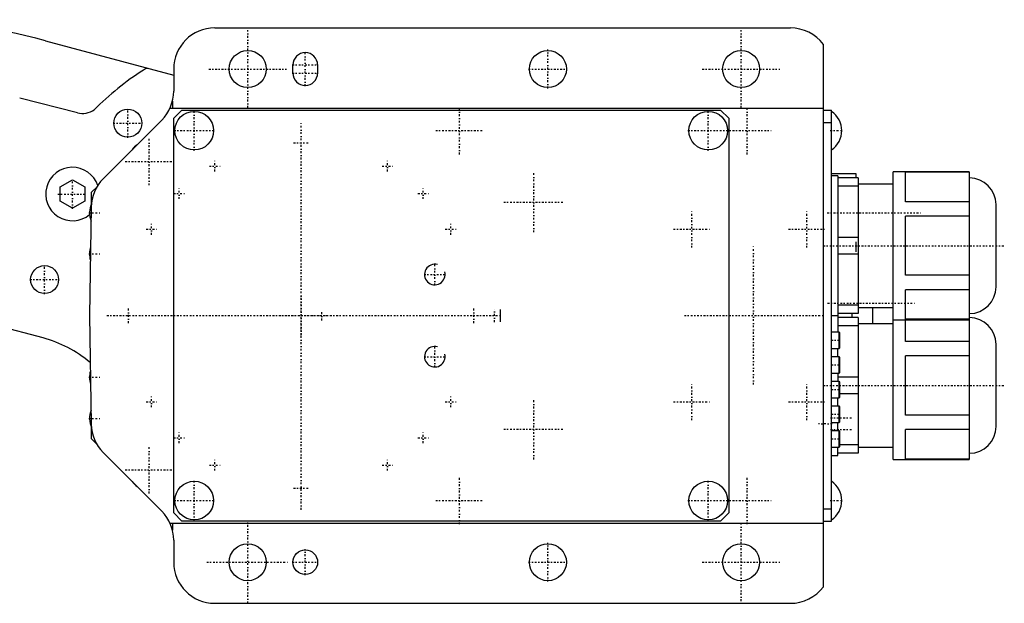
# Model space of a CAD drawing. Extents: x -394 to 171, y -70 to 72.
# Tile 2 of 2: x -68 to 171, y -70 to 72. Entities that reach past the tile are written whole.
import ezdxf

# ---------------------------------------------------------------- set-up
doc = ezdxf.new("R2010")
doc.units = 0
doc.linetypes.add('CENTER', pattern=[1.5, 0.45, -0.5, 0.05, -0.5])
for name, color, linetype in [('AM_0', 7, 'CONTINUOUS'), ('AM_10', 7, 'CONTINUOUS'), ('AM_7', 7, 'CENTER')]:
    doc.layers.add(name, color=color, linetype=linetype)

msp = doc.modelspace()

# ---------------------------------------------------------------- linework, layer by layer
at = {"layer": 'AM_0', "color": 7, "linetype": 'CONTINUOUS'}
for p, q in [((-21, 70), (119, 70)), ((-62.15, 66.88), (-31, 58.53)), ((127, -66), (127, 66)), ((-37.21, 60.19), (-37.21, 60.11)), ((-31, 60), (-31, 54.64)), ((-2, 59), (-2, 61)), ((4, 61), (4, 59)), ((-54.43, 49.33), (-68.45, 52.88)), ((-31.9, 50.5), (127, 50.5)), ((-31.3, 52.21), (-31.3, 50.5)), ((-31, 48), (-29, 50)), ((-31, -48), (-31, 48)), ((-29, 50), (102, 50)), ((102, 50), (104, 48)), ((104, 48), (104, -48)), ((127, 50), (129, 50)), ((129, -50), (129, 50)), ((-33.91, 47.59), (-48.13, 33.3)), ((127, 47), (129, 47)), ((135, 34.5), (129, 34.5)), ((130.5, 34), (129, 34)), ((130.5, 34), (130.5, -4)), ((135, 33.51), (135, 34.5)), ((162.47, 35), (144, 35)), ((144, -35), (144, 35)), ((162.47, 34.89), (147, 34.89)), ((147, 27.69), (147, 34.89)), ((162.47, 35), (162.47, -35)), ((-58.63, 31.31), (-55.63, 33.04)), ((-58.63, 27.84), (-58.63, 31.31)), ((-55.63, 33.04), (-52.63, 31.31)), ((-52.63, 31.31), (-52.63, 27.84)), ((-51, 30), (-49.63, 31.37)), ((135.5, 33.5), (130.5, 33.5)), ((135.5, 31.48), (130.5, 31.48)), ((135.5, 33.5), (135.5, 0.5)), ((144, 32), (135.5, 32)), ((162.51, 33.5), (162.47, 33.5)), ((162.51, 0.5), (162.51, 33.5)), ((-51, 27.26), (-51, 30)), ((-55.63, 26.11), (-58.63, 27.84)), ((-52.63, 27.84), (-55.63, 26.11)), ((-51.04, 26.42), (-51.5, 0)), ((162.47, 27.69), (147, 27.69)), ((169, 6.99), (169, 27.01)), ((162.47, 24.19), (147, 24.19)), ((147, 9.81), (147, 24.19)), ((135.5, 19.02), (130.5, 19.02)), ((135, 15.5), (135, 17.99)), ((135.5, 14.98), (130.5, 14.98)), ((162.47, 9.81), (147, 9.81)), ((162.47, 6.31), (147, 6.31)), ((147, -0.89), (147, 6.31)), ((135.5, 2.52), (130.5, 2.52)), ((-51.5, 0), (-51.04, -26.42)), ((129, 0), (130.5, 0)), ((135.5, 0.5), (130.5, 0.5)), ((134, -0.5), (134, 0.5)), ((135.5, 2), (144, 2)), ((139, -2), (139, 2)), ((162.47, 0.5), (162.51, 0.5)), ((-62.76, -5.44), (-80.22, -0.75)), ((135.5, -0.5), (130.5, -0.5)), ((135.5, -0.5), (135.5, -33.5)), ((144, -2), (135.5, -2)), ((144, -1), (162.47, -1)), ((162.47, -0.89), (147, -0.89)), ((147, -6.31), (147, -1)), ((162.51, -0.5), (162.47, -0.5)), ((162.51, -33.5), (162.51, -0.5)), ((130.85, -4), (129, -4)), ((135.5, -2.52), (130.5, -2.52)), ((131, -4.15), (130.85, -4)), ((130.85, -8), (130.85, -4)), ((131, -7.85), (131, -4.15)), ((162.47, -6.31), (147, -6.31)), ((169, -27.01), (169, -6.99)), ((129, -8), (130.85, -8)), ((130.5, -9.99), (130.5, -7.99)), ((130.85, -8), (131, -7.85)), ((130.85, -10), (129, -10)), ((131, -10.15), (130.85, -10)), ((130.85, -14), (130.85, -10)), ((131, -13.85), (131, -10.15)), ((147, -24.19), (147, -9.81)), ((162.47, -9.81), (147, -9.81)), ((129, -14), (130.85, -14)), ((130.5, -14), (130.5, -16)), ((130.85, -14), (131, -13.85)), ((130.85, -16), (129, -16)), ((135.5, -14.98), (130.5, -14.98)), ((131, -16.15), (130.85, -16)), ((130.85, -20), (130.85, -16)), ((131, -19.85), (131, -16.15)), ((135.5, -19.02), (131, -19.02)), ((129, -20), (130.85, -20)), ((130.5, -22), (130.5, -20)), ((130.85, -20), (131, -19.85)), ((130.85, -22), (129, -22)), ((131, -22.15), (130.85, -22)), ((130.85, -26), (130.85, -22)), ((131, -25.85), (131, -22.15)), ((129, -26), (130.85, -26)), ((130.5, -28), (130.5, -26.01)), ((130.85, -26), (131, -25.85)), ((162.47, -24.19), (147, -24.19)), ((-51, -30), (-51, -27.26)), ((130.85, -28), (129, -28)), ((131, -28.15), (130.85, -28)), ((130.85, -32), (130.85, -28)), ((131, -31.85), (131, -28.15)), ((147, -34.89), (147, -27.69)), ((162.47, -27.69), (147, -27.69)), ((-49.63, -31.37), (-51, -30)), ((-48.13, -33.3), (-33.91, -47.59)), ((129, -32), (130.85, -32)), ((130.5, -34), (130.5, -32)), ((135.5, -33.5), (130.5, -33.5)), ((130.85, -32), (131, -31.85)), ((135.5, -31.48), (131, -31.48)), ((135.5, -32), (144, -32)), ((162.47, -33.5), (162.51, -33.5)), ((129, -34), (130.5, -34)), ((144, -35), (162.47, -35)), ((162.47, -34.89), (147, -34.89)), ((127, -47), (129, -47)), ((-29, -50), (-31, -48)), ((102, -50), (-29, -50)), ((104, -48), (102, -50)), ((127, -50), (129, -50)), ((-31.9, -50.5), (127, -50.5)), ((-31.3, -50.5), (-31.3, -52.21)), ((-31, -54.64), (-31, -60)), ((-21, -70), (119, -70))]:
    msp.add_line(p, q, dxfattribs=at)
for centre, radius in [((-13, 60), 4.5), ((60, 60), 4.5), ((107, 60), 4.5), ((-42.16, 46.82), 3.4), ((-26, 45), 4.7), ((99, 45), 4.7), ((-62.39, 8.77), 3.4), ((-26, -45), 4.7), ((99, -45), 4.7), ((-13, -60), 4.5), ((1, -60), 3), ((60, -60), 4.5), ((107, -60), 4.5)]:
    msp.add_circle(centre, radius, dxfattribs=at)
for centre, radius, start, end in [((-101, -78), 150, 74.9874, 104.9144), ((-21, 60), 10, 90, 180), ((119, 60), 10, 36.8699, 90), ((1, 61), 3, 0, 180), ((-37.21, 58.11), 2, 90, 125.586), ((0, 0), 71, 122.7161, 135.117), ((1, 59), 3, 180, 0), ((-41, 54.64), 10, 315.1327, 0), ((-53.2, 54.18), 5, 255.8075, 305.3516), ((125.8, 45), 5.67, 304.3588, 55.6412), ((-37, 37.5), 5, 125.3085, 144.9568), ((-55.63, 29.58), 6.5, 18.5188, 309.912), ((-41.04, 26.25), 10, 135.1327, 179), ((162.51, 27.01), 6.49, 0, 90), ((-45.8, 25), 5.67, 156.1472, 200.846), ((-45.8, 15), 5.67, 162.5298, 195.4702), ((162.51, 6.99), 6.49, 270, 0), ((0, 0), 48.5, 358.2277, 1.7723), ((162.51, -6.99), 6.49, 0, 90), ((-70.56, -34.41), 30, 50.0716, 74.9467), ((-45.8, -15), 5.67, 164.5298, 197.4702), ((-45.8, -25), 5.67, 159.154, 203.8528), ((-41.04, -26.25), 10, 181, 224.8673), ((162.51, -27.01), 6.49, 270, 0), ((-37, -37.5), 5, 215.0432, 234.6915), ((125.8, -45), 5.67, 304.3588, 55.6412), ((-41, -54.64), 10, 0, 44.8673), ((-21, -60), 10, 180, 270), ((119, -60), 10, 270, 323.1301)]:
    msp.add_arc(centre, radius, start, end, dxfattribs=at)
at = {"layer": 'AM_10', "color": 7, "linetype": 'CONTINUOUS'}
for centre in [(32.5, 10), (32.5, -10)]:
    msp.add_arc(centre, 2.5, 75, 15, dxfattribs=at)
at = {"layer": 'AM_7', "color": 4, "linetype": 'CENTER'}
for p, q in [((-13, 50.55), (-13, 69.45)), ((107, 50.55), (107, 69.45)), ((60, 55.27), (60, 64.72)), ((1, 55.85), (1, 64.15)), ((-22.45, 60), (-3.55, 60)), ((-2.15, 61), (4.15, 61)), ((55.27, 60), (64.72, 60)), ((97.55, 60), (116.45, 60)), ((-2.15, 59), (4.15, 59)), ((-42.16, 43.25), (-42.16, 50.39)), ((38.5, 39.23), (38.5, 50.77)), ((108.5, 39.23), (108.5, 50.77)), ((-26, 40.06), (-26, 49.94)), ((99, 40.06), (99, 49.94)), ((-45.73, 46.82), (-38.59, 46.82)), ((0, -47.25), (0, 47.25)), ((-37, 31.72), (-37, 43.28)), ((-30.94, 45), (-21.06, 45)), ((32.73, 45), (44.27, 45)), ((94.06, 45), (114.28, 45)), ((128.67, 45), (131.6, 45)), ((-1.84, 42), (1.84, 42)), ((-42.78, 37.5), (-31.22, 37.5)), ((-22.31, 36.37), (-19.69, 36.37)), ((-21, 35.06), (-21, 37.69)), ((19.69, 36.37), (22.31, 36.37)), ((21, 35.06), (21, 37.69)), ((56.62, 20.27), (56.62, 34.97)), ((-55.63, 26.01), (-55.63, 33.15)), ((-59.2, 29.58), (-52.06, 29.58)), ((-31.01, 29.7), (-28.39, 29.7)), ((-29.7, 28.39), (-29.7, 31.01)), ((28.39, 29.7), (31.01, 29.7)), ((29.7, 28.39), (29.7, 31.01)), ((49.27, 27.62), (63.97, 27.62)), ((-51.6, 25), (-48.67, 25)), ((95, 16.54), (95, 25.46)), ((123, 16.54), (123, 25.46)), ((127.95, 25), (151.05, 25)), ((-36.37, 19.69), (-36.37, 22.31)), ((36.37, 19.69), (36.37, 22.31)), ((-37.69, 21), (-35.06, 21)), ((35.06, 21), (37.69, 21)), ((90.54, 21), (99.46, 21)), ((118.54, 21), (127.46, 21)), ((110, -16.8), (110, 16.8)), ((127, 17), (171, 17)), ((-51.6, 15), (-48.67, 15)), ((-62.39, 5.2), (-62.39, 12.34)), ((32.5, 7.37), (32.5, 12.62)), ((29.88, 10), (35.12, 10)), ((-65.96, 8.77), (-58.82, 8.77)), ((0, -4.73), (0, 4.72)), ((128.03, 3), (149.47, 3)), ((-47.25, 0), (48.58, 0)), ((-42, -1.84), (-42, 1.84)), ((5, -1.16), (5, 1.16)), ((42, -1.84), (42, 1.84)), ((47, -1.57), (47, 1.57)), ((93.2, 0), (126.8, 0)), ((-4.73, 0), (6.15, 0)), ((128.9, -6), (131.1, -6)), ((32.5, -12.62), (32.5, -7.37)), ((29.88, -10), (35.12, -10)), ((128.9, -12), (131.1, -12)), ((-51.6, -15), (-48.67, -15)), ((95, -25.46), (95, -16.54)), ((123, -25.46), (123, -16.54)), ((127, -17), (171, -17)), ((128.9, -18), (131.1, -18)), ((-37.69, -21), (-35.06, -21)), ((-36.37, -22.31), (-36.37, -19.69)), ((35.06, -21), (37.69, -21)), ((36.37, -22.31), (36.37, -19.69)), ((56.62, -34.97), (56.62, -20.27)), ((90.54, -21), (99.46, -21)), ((118.54, -21), (127.46, -21)), ((-51.6, -25), (-48.67, -25)), ((129.15, -26.3), (125.85, -26.3)), ((128.75, -24.88), (134.25, -24.88)), ((128.9, -24), (131.1, -24)), ((-29.7, -31.01), (-29.7, -28.39)), ((29.7, -31.01), (29.7, -28.39)), ((49.27, -27.62), (63.97, -27.62)), ((128.75, -27.72), (134.25, -27.72)), ((-31.01, -29.7), (-28.39, -29.7)), ((28.39, -29.7), (31.01, -29.7)), ((128.9, -30), (131.1, -30)), ((-37, -43.28), (-37, -31.72)), ((-21, -37.69), (-21, -35.06)), ((21, -37.69), (21, -35.06)), ((-42.78, -37.5), (-31.22, -37.5)), ((-22.31, -36.37), (-19.69, -36.37)), ((19.69, -36.37), (22.31, -36.37)), ((-26, -49.94), (-26, -40.06)), ((38.5, -50.77), (38.5, -39.23)), ((99, -49.94), (99, -40.06)), ((108.5, -50.77), (108.5, -39.23)), ((-1.84, -42), (1.84, -42)), ((-30.94, -45), (-21.06, -45)), ((32.73, -45), (44.27, -45)), ((94.06, -45), (114.28, -45)), ((128.67, -45), (131.6, -45)), ((-13, -69.97), (-13, -50.02)), ((107, -69.45), (107, -50.55)), ((1, -63.15), (1, -56.85)), ((60, -64.72), (60, -55.27)), ((-22.97, -60), (-3.02, -60)), ((-2.15, -60), (4.15, -60)), ((55.27, -60), (64.72, -60)), ((97.55, -60), (116.45, -60))]:
    msp.add_line(p, q, dxfattribs=at)

doc.saveas('drawing.dxf')
